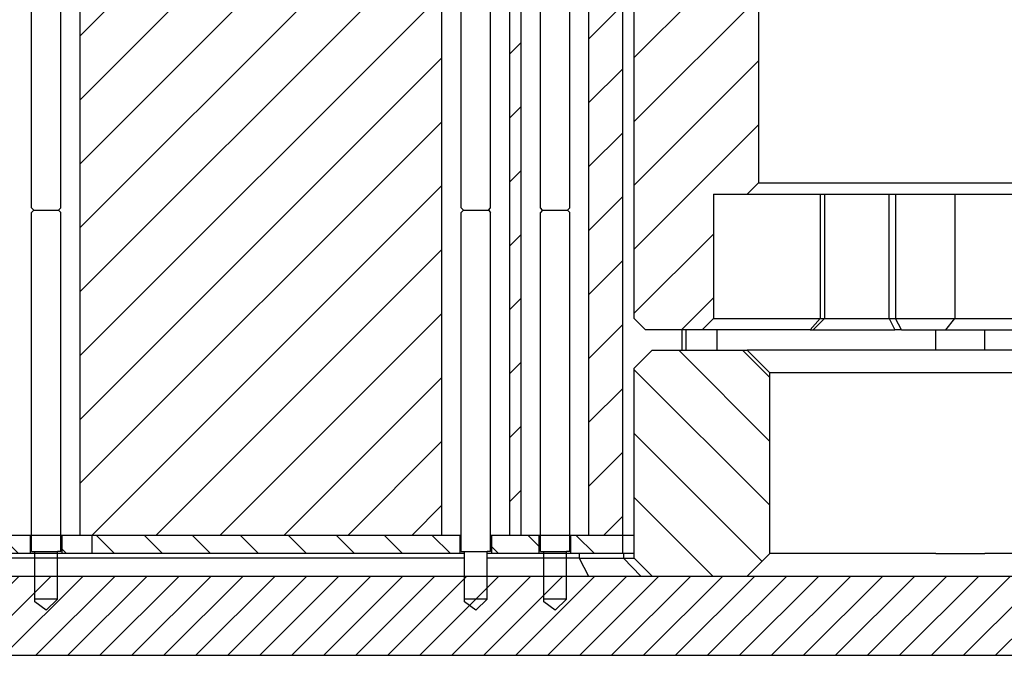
# Model space of a CAD drawing. Extents: x -1763 to 4575, y -3429 to 1051.
# Tile 24 of 193: x -61 to -18, y -2517 to -2489. Entities that reach past the tile are written whole.
import ezdxf

# ---------------------------------------------------------------- set-up
doc = ezdxf.new("R2010")
doc.units = 0
doc.linetypes.add('DASHED', pattern=[15, 7, -8])
doc.layers.get('0').update_dxf_attribs({"linetype": 'CONTINUOUS'})
doc.layers.add('1', color=7, linetype='CONTINUOUS')
pattern_1 = [(45, (0, 400), (-1.4142136, 1.4142136), [])]
pattern_2 = [(315, (0, 400), (1.0606602, 1.0606602), [])]

# ---------------------------------------------------------------- blocks, each defined once
blk = doc.blocks.new('Z-STACK', base_point=(-660.966, -2613.082))
at = {"linetype": 'CONTINUOUS'}
h = blk.add_hatch(dxfattribs=at)
h.set_pattern_fill('USER', color=1, scale=2, angle=45, pattern_type=0)
h.set_pattern_definition(pattern_1)
h.paths.add_polyline_path([(-31.603, -2469.868), (-31.762, -2469.868), (-31.801, -2469.868), (-31.988, -2469.868), (-33.188, -2469.868), (-34.353, -2469.868), (-34.603, -2469.868), (-34.603, -2511.968), (-36.103, -2511.968), (-36.103, -2466.068), (-33.103, -2466.068), (-32.603, -2466.068), (-32.603, -2464.068), (-31.774, -2464.068), (-31.603, -2464.068)])
h = blk.add_hatch(dxfattribs=at)
h.set_pattern_fill('USER', color=1, scale=2, angle=45, pattern_type=0)
h.set_pattern_definition(pattern_1)
h.paths.add_polyline_path([(-39.103, -2511.968), (-39.603, -2511.968), (-39.603, -2466.068), (-39.103, -2466.068)])
h = blk.add_hatch(dxfattribs=at)
h.set_pattern_fill('USER', color=113, scale=2, angle=45, pattern_type=0)
h.set_pattern_definition(pattern_1)
h.paths.add_polyline_path([(-33.603, -2502.868), (-31.103, -2502.868), (-30.603, -2502.368), (-30.603, -2496.868), (-29.103, -2496.868), (-28.603, -2496.368), (-28.603, -2473.868), (-31.603, -2470.868), (-31.762, -2470.868), (-31.801, -2470.868), (-33.803, -2470.868), (-34.103, -2471.168), (-34.103, -2502.368)])
h = blk.add_hatch(dxfattribs=at)
h.set_pattern_fill('USER', color=40, scale=2, angle=315, pattern_type=0)
h.set_pattern_definition([(315, (0, 400), (1.4142136, 1.4142136), [])])
h.paths.add_polyline_path([(-30.764, -2513.768), (-33.303, -2513.768), (-34.103, -2512.968), (-34.103, -2504.568), (-33.303, -2503.768), (-29.103, -2503.768), (-28.103, -2504.768), (-28.103, -2512.768), (-29.103, -2513.768), (-30.501, -2513.768)])
h = blk.add_hatch(dxfattribs=at)
h.set_pattern_fill('USER', color=5, scale=1.5, angle=315, pattern_type=0)
h.set_pattern_definition(pattern_2)
h.paths.add_polyline_path([(-62.903, -2511.968), (-62.103, -2511.968), (-62.103, -2511.968), (-61.603, -2511.968), (-60.803, -2511.968), (-60.803, -2512.768), (-62.903, -2512.768), (-62.903, -2512.768), (-62.903, -2511.968)])
h = blk.add_hatch(dxfattribs=at)
h.set_pattern_fill('USER', color=5, scale=1.5, angle=315, pattern_type=0)
h.set_pattern_definition(pattern_2)
h.paths.add_polyline_path([(-58.603, -2511.968), (-58.089, -2511.968), (-58.089, -2512.768), (-59.403, -2512.768), (-59.403, -2512.768), (-59.403, -2511.968), (-59.403, -2511.968), (-58.603, -2511.968)])
h = blk.add_hatch(dxfattribs=at)
h.set_pattern_fill('USER', color=5, scale=1.5, angle=315, pattern_type=0)
h.set_pattern_definition(pattern_2)
h.paths.add_polyline_path([(-45.456, -2511.968), (-44.143, -2511.968), (-43.593, -2511.968), (-42.603, -2511.968), (-41.803, -2511.968), (-41.803, -2512.768), (-53.22, -2512.768), (-58.089, -2512.768), (-58.089, -2511.968), (-56.867, -2511.968), (-56.456, -2511.968), (-55.319, -2511.968), (-53.456, -2511.968), (-52.956, -2511.968), (-51.73, -2511.968), (-50.093, -2511.968), (-49.463, -2511.968), (-48.956, -2511.968), (-47.722, -2511.968), (-47.093, -2511.968), (-46.593, -2511.968), (-46.044, -2511.968)])
h = blk.add_hatch(dxfattribs=at)
h.set_pattern_fill('USER', color=5, scale=1.5, angle=315, pattern_type=0)
h.set_pattern_definition(pattern_2)
h.paths.add_polyline_path([(-38.303, -2511.968), (-38.303, -2512.768), (-40.403, -2512.768), (-40.403, -2511.968), (-39.603, -2511.968), (-39.103, -2511.968)])
h = blk.add_hatch(dxfattribs=at)
h.set_pattern_fill('USER', color=5, scale=1.5, angle=315, pattern_type=0)
h.set_pattern_definition(pattern_2)
h.paths.add_polyline_path([(-34.603, -2511.968), (-34.603, -2512.768), (-35.569, -2512.768), (-35.688, -2512.768), (-35.789, -2512.768), (-35.832, -2512.768), (-36.19, -2512.768), (-36.489, -2512.768), (-36.903, -2512.768), (-36.903, -2511.968), (-36.103, -2511.968)])
at = {"layer": '1', "linetype": 'CONTINUOUS'}
h = blk.add_hatch(dxfattribs=at)
h.set_pattern_fill('USER', color=1, scale=2, angle=45, pattern_type=0)
h.set_pattern_definition(pattern_1)
h.paths.add_polyline_path([(-53.456, -2466.068), (-52.956, -2466.068), (-52.193, -2466.068), (-51.73, -2466.068), (-50.093, -2466.068), (-49.463, -2466.068), (-49.445, -2466.068), (-49.187, -2466.068), (-48.956, -2466.068), (-47.722, -2466.068), (-47.093, -2466.068), (-46.593, -2466.068), (-46.044, -2466.068), (-45.76, -2466.068), (-45.456, -2466.068), (-44.65, -2466.068), (-44.143, -2466.068), (-43.593, -2466.068), (-42.603, -2466.068), (-42.603, -2511.968), (-43.593, -2511.968), (-44.143, -2511.968), (-45.456, -2511.968), (-46.044, -2511.968), (-46.593, -2511.968), (-47.093, -2511.968), (-47.722, -2511.968), (-48.956, -2511.968), (-49.463, -2511.968), (-50.093, -2511.968), (-51.73, -2511.968), (-52.956, -2511.968), (-53.456, -2511.968), (-55.319, -2511.968), (-56.456, -2511.968), (-56.867, -2511.968), (-58.603, -2511.968), (-58.603, -2511.968), (-58.603, -2466.068), (-58.603, -2466.068), (-56.867, -2466.068), (-56.456, -2466.068), (-55.319, -2466.068)])
h = blk.add_hatch(dxfattribs=at)
h.set_pattern_fill('USER', color=4, angle=45, pattern_type=0)
h.set_pattern_definition([(45, (0, 400), (-0.70710678, 0.70710678), [])])
h.paths.add_polyline_path([(-76.536, -2513.768), (-69.079, -2513.768), (-68.419, -2513.768), (-52.577, -2513.768), (-51.032, -2513.768), (-50.48, -2513.768), (-50.477, -2513.768), (-48.673, -2513.768), (-47.673, -2513.768), (-47.512, -2513.768), (-47.512, -2513.768), (-47.477, -2513.768), (-47.044, -2513.768), (-47.044, -2513.768), (-41.603, -2513.768), (-40.603, -2513.768), (-36.124, -2513.768), (-33.817, -2513.768), (-33.303, -2513.768), (-30.764, -2513.768), (-30.501, -2513.768), (-29.103, -2513.768), (-12.744, -2513.768), (-5.954, -2513.768), (2.548, -2513.768), (3.347, -2513.768), (6.397, -2513.768), (6.397, -2517.268), (-58.089, -2517.268), (-99.203, -2517.268), (-99.203, -2513.768), (-88.403, -2513.768)])
at = {"color": 7, "linetype": 'CONTINUOUS'}
for p, q in [((-58.603, -2511.968), (-58.603, -2466.068)), ((-42.603, -2511.968), (-42.603, -2466.068)), ((-39.603, -2511.968), (-39.603, -2466.068)), ((-39.103, -2511.968), (-39.103, -2466.068)), ((-36.103, -2511.968), (-36.103, -2466.068)), ((-34.603, -2511.968), (-34.603, -2469.868)), ((-31.988, -2503.768), (-31.988, -2502.868)), ((-31.801, -2503.768), (-31.801, -2502.868)), ((-30.442, -2503.768), (-30.442, -2502.868)), ((-20.771, -2503.768), (-20.771, -2502.868)), ((-18.6, -2503.768), (-18.6, -2502.868)), ((-34.103, -2511.968), (-34.603, -2511.968))]:
    blk.add_line(p, q, dxfattribs=at)
at = {"color": 113, "linetype": 'CONTINUOUS'}
for p, q in [((-34.103, -2502.368), (-34.103, -2471.168)), ((-28.603, -2473.868), (-28.603, -2496.368)), ((-28.603, -2496.368), (-29.103, -2496.868)), ((-28.603, -2496.368), (71.397, -2496.368)), ((-30.603, -2496.868), (-30.603, -2502.368)), ((-30.603, -2496.868), (-29.103, -2496.868)), ((-29.103, -2496.868), (-25.876, -2496.868)), ((-25.876, -2496.868), (-25.876, -2502.368)), ((-25.876, -2496.868), (-25.694, -2496.868)), ((-25.694, -2496.868), (-25.694, -2502.368)), ((-25.694, -2496.868), (-22.83, -2496.868)), ((-22.83, -2496.868), (-22.544, -2496.868)), ((-22.83, -2502.368), (-22.83, -2496.868)), ((-22.544, -2496.868), (-19.924, -2496.868)), ((-22.544, -2496.868), (-22.544, -2502.368)), ((-19.924, -2496.868), (-19.924, -2502.368)), ((-19.924, -2496.868), (3.288, -2496.868)), ((-33.603, -2502.868), (-34.103, -2502.368)), ((-30.603, -2502.368), (-31.103, -2502.868)), ((-30.603, -2502.368), (-25.876, -2502.368)), ((-25.876, -2502.368), (-26.33, -2502.868)), ((-26.194, -2502.868), (-25.694, -2502.368)), ((-25.876, -2502.368), (-25.694, -2502.368)), ((-25.694, -2502.368), (-22.83, -2502.368)), ((-22.83, -2502.368), (-22.573, -2502.868)), ((-22.83, -2502.368), (-22.544, -2502.368)), ((-22.286, -2502.868), (-22.544, -2502.368)), ((-22.544, -2502.368), (-19.924, -2502.368)), ((-20.322, -2502.868), (-19.924, -2502.368)), ((-19.924, -2502.368), (3.288, -2502.368)), ((-31.103, -2502.868), (-33.603, -2502.868)), ((-26.33, -2502.868), (-31.103, -2502.868)), ((-26.33, -2502.868), (-26.194, -2502.868)), ((-26.194, -2502.868), (-22.573, -2502.868)), ((-22.286, -2502.868), (-22.573, -2502.868)), ((-22.286, -2502.868), (-20.322, -2502.868)), ((-20.322, -2502.868), (3.114, -2502.868))]:
    blk.add_line(p, q, dxfattribs=at)
at = {"color": 2, "linetype": 'CONTINUOUS'}
for p, q in [((-60.753, -2497.468), (-60.753, -2479.168)), ((-59.453, -2497.468), (-59.453, -2479.168)), ((-41.753, -2497.468), (-41.753, -2479.168)), ((-40.453, -2497.468), (-40.453, -2479.168)), ((-38.253, -2497.468), (-38.253, -2479.168)), ((-36.953, -2497.468), (-36.953, -2479.168)), ((-60.653, -2497.568), (-60.753, -2497.468)), ((-60.653, -2497.568), (-60.753, -2497.668)), ((-59.553, -2497.568), (-59.453, -2497.468)), ((-59.553, -2497.568), (-59.453, -2497.668)), ((-41.653, -2497.568), (-41.753, -2497.468)), ((-41.653, -2497.568), (-41.753, -2497.668)), ((-40.553, -2497.568), (-40.453, -2497.468)), ((-40.553, -2497.568), (-40.453, -2497.668)), ((-38.153, -2497.568), (-38.253, -2497.468)), ((-38.153, -2497.568), (-38.253, -2497.668)), ((-37.053, -2497.568), (-36.953, -2497.468)), ((-37.053, -2497.568), (-36.953, -2497.668)), ((-60.753, -2512.668), (-60.753, -2497.668)), ((-59.453, -2512.668), (-59.453, -2497.668)), ((-41.753, -2512.668), (-41.753, -2497.668)), ((-40.453, -2512.668), (-40.453, -2497.668)), ((-38.253, -2512.668), (-38.253, -2497.668)), ((-36.953, -2512.668), (-36.953, -2497.668)), ((-60.753, -2512.668), (-60.603, -2512.668)), ((-60.603, -2513.768), (-60.603, -2512.668)), ((-59.453, -2512.668), (-59.603, -2512.668)), ((-59.603, -2513.768), (-59.603, -2512.668)), ((-41.753, -2512.668), (-41.603, -2512.668)), ((-41.603, -2513.768), (-41.603, -2512.668)), ((-40.603, -2513.768), (-40.603, -2512.668)), ((-40.453, -2512.668), (-40.603, -2512.668)), ((-38.253, -2512.668), (-38.103, -2512.668)), ((-38.103, -2513.768), (-38.103, -2512.668)), ((-36.953, -2512.668), (-37.103, -2512.668)), ((-37.103, -2513.768), (-37.103, -2512.668)), ((-60.603, -2514.788), (-60.603, -2513.768)), ((-59.603, -2514.788), (-59.603, -2513.768)), ((-41.603, -2514.788), (-41.603, -2513.768)), ((-40.603, -2514.788), (-40.603, -2513.768)), ((-38.103, -2514.788), (-38.103, -2513.768)), ((-37.103, -2514.788), (-37.103, -2513.768)), ((-60.603, -2514.909), (-60.603, -2514.788)), ((-60.103, -2515.268), (-60.603, -2514.909)), ((-59.603, -2514.788), (-60.103, -2515.268)), ((-41.603, -2514.909), (-41.603, -2514.788)), ((-41.103, -2515.268), (-41.603, -2514.909)), ((-40.603, -2514.788), (-41.103, -2515.268)), ((-38.103, -2514.909), (-38.103, -2514.788)), ((-37.603, -2515.268), (-38.103, -2514.909)), ((-37.103, -2514.788), (-37.603, -2515.268))]:
    blk.add_line(p, q, dxfattribs=at)
at = {"color": 40, "linetype": 'CONTINUOUS'}
for p, q in [((-33.303, -2503.768), (-34.103, -2504.568)), ((-33.303, -2503.768), (-29.103, -2503.768)), ((-28.103, -2504.768), (-29.103, -2503.768)), ((-0.042, -2503.768), (-29.103, -2503.768)), ((-34.103, -2512.968), (-34.103, -2504.568)), ((46.891, -2504.768), (-28.103, -2504.768)), ((-28.103, -2512.768), (-28.103, -2504.768)), ((-36.536, -2512.768), (-36.536, -2512.968)), ((-34.577, -2512.768), (-34.577, -2512.968)), ((-28.103, -2512.768), (-29.103, -2513.768)), ((-27.206, -2512.768), (-28.103, -2512.768)), ((-26.515, -2512.768), (-27.206, -2512.768)), ((-26.3, -2512.768), (-26.515, -2512.768)), ((-26.082, -2512.768), (-26.3, -2512.768)), ((-25.884, -2512.768), (-26.082, -2512.768)), ((-25.682, -2512.768), (-25.884, -2512.768)), ((-25.105, -2512.768), (-25.682, -2512.768)), ((-23.948, -2512.768), (-25.105, -2512.768)), ((-22.105, -2512.768), (-23.948, -2512.768)), ((-20.771, -2512.768), (-22.105, -2512.768)), ((-20.771, -2512.768), (-18.6, -2512.768)), ((-12.328, -2512.768), (-18.6, -2512.768)), ((-41.603, -2512.968), (-69.492, -2512.968)), ((-36.536, -2512.968), (-40.603, -2512.968)), ((-36.536, -2512.968), (-34.577, -2512.968)), ((-36.536, -2512.968), (-36.124, -2513.768)), ((-34.577, -2512.968), (-34.103, -2512.968)), ((-34.577, -2512.968), (-33.817, -2513.768)), ((-33.303, -2513.768), (-34.103, -2512.968)), ((-33.303, -2513.768), (-30.764, -2513.768)), ((-30.764, -2513.768), (-30.501, -2513.768)), ((-30.501, -2513.768), (-29.103, -2513.768))]:
    blk.add_line(p, q, dxfattribs=at)
at = {"color": 7, "linetype": 'DASHED'}
for p, q in [((-60.803, -2511.968), (-61.603, -2511.968)), ((-60.803, -2511.968), (-61.603, -2511.968)), ((-60.803, -2511.968), (-61.603, -2511.968)), ((-60.466, -2511.968), (-60.803, -2511.968)), ((-60.466, -2511.968), (-60.803, -2511.968)), ((-60.466, -2511.968), (-60.803, -2511.968)), ((-59.403, -2511.968), (-60.466, -2511.968)), ((-59.403, -2511.968), (-60.466, -2511.968)), ((-59.403, -2511.968), (-60.466, -2511.968)), ((-58.603, -2511.968), (-59.403, -2511.968)), ((-59.403, -2511.968), (-59.403, -2511.968)), ((-58.603, -2511.968), (-59.403, -2511.968)), ((-59.403, -2511.968), (-59.403, -2511.968)), ((-58.603, -2511.968), (-59.403, -2511.968)), ((-59.403, -2511.968), (-59.403, -2511.968)), ((-58.603, -2511.968), (-58.603, -2511.968)), ((-58.089, -2511.968), (-58.603, -2511.968)), ((-58.603, -2511.968), (-58.603, -2511.968)), ((-58.089, -2511.968), (-58.603, -2511.968)), ((-58.603, -2511.968), (-58.603, -2511.968)), ((-56.867, -2511.968), (-58.603, -2511.968)), ((-56.867, -2511.968), (-58.089, -2511.968)), ((-56.867, -2511.968), (-58.089, -2511.968)), ((-56.456, -2511.968), (-56.867, -2511.968)), ((-56.456, -2511.968), (-56.867, -2511.968)), ((-56.456, -2511.968), (-56.867, -2511.968)), ((-55.319, -2511.968), (-56.456, -2511.968)), ((-55.319, -2511.968), (-56.456, -2511.968)), ((-55.319, -2511.968), (-56.456, -2511.968)), ((-53.456, -2511.968), (-55.319, -2511.968)), ((-53.456, -2511.968), (-55.319, -2511.968)), ((-53.456, -2511.968), (-55.319, -2511.968)), ((-52.956, -2511.968), (-53.456, -2511.968)), ((-52.956, -2511.968), (-53.456, -2511.968)), ((-52.956, -2511.968), (-53.456, -2511.968)), ((-51.73, -2511.968), (-52.956, -2511.968)), ((-51.73, -2511.968), (-52.956, -2511.968)), ((-51.73, -2511.968), (-52.956, -2511.968)), ((-50.093, -2511.968), (-51.73, -2511.968)), ((-50.093, -2511.968), (-51.73, -2511.968)), ((-50.093, -2511.968), (-51.73, -2511.968)), ((-49.463, -2511.968), (-50.093, -2511.968)), ((-49.463, -2511.968), (-50.093, -2511.968)), ((-49.463, -2511.968), (-50.093, -2511.968)), ((-48.956, -2511.968), (-49.463, -2511.968)), ((-48.956, -2511.968), (-49.463, -2511.968)), ((-48.956, -2511.968), (-49.463, -2511.968)), ((-47.722, -2511.968), (-48.956, -2511.968)), ((-47.722, -2511.968), (-48.956, -2511.968)), ((-47.722, -2511.968), (-48.956, -2511.968)), ((-47.093, -2511.968), (-47.722, -2511.968)), ((-47.093, -2511.968), (-47.722, -2511.968)), ((-47.093, -2511.968), (-47.722, -2511.968)), ((-46.593, -2511.968), (-47.093, -2511.968)), ((-46.593, -2511.968), (-47.093, -2511.968)), ((-46.593, -2511.968), (-47.093, -2511.968)), ((-46.044, -2511.968), (-46.593, -2511.968)), ((-46.044, -2511.968), (-46.593, -2511.968)), ((-46.044, -2511.968), (-46.593, -2511.968)), ((-45.456, -2511.968), (-46.044, -2511.968)), ((-45.456, -2511.968), (-46.044, -2511.968)), ((-45.456, -2511.968), (-46.044, -2511.968)), ((-44.143, -2511.968), (-45.456, -2511.968)), ((-44.143, -2511.968), (-45.456, -2511.968)), ((-44.143, -2511.968), (-45.456, -2511.968)), ((-43.593, -2511.968), (-44.143, -2511.968)), ((-43.593, -2511.968), (-44.143, -2511.968)), ((-43.593, -2511.968), (-44.143, -2511.968)), ((-42.603, -2511.968), (-43.593, -2511.968)), ((-42.603, -2511.968), (-43.593, -2511.968)), ((-42.603, -2511.968), (-43.593, -2511.968)), ((-41.803, -2511.968), (-42.603, -2511.968)), ((-41.803, -2511.968), (-42.603, -2511.968)), ((-41.803, -2511.968), (-42.603, -2511.968)), ((-41.753, -2511.968), (-41.803, -2511.968)), ((-41.753, -2511.968), (-41.803, -2511.968)), ((-41.753, -2511.968), (-41.803, -2511.968)), ((-40.403, -2511.968), (-40.453, -2511.968)), ((-40.403, -2511.968), (-40.453, -2511.968)), ((-40.403, -2511.968), (-40.453, -2511.968)), ((-39.603, -2511.968), (-40.403, -2511.968)), ((-39.603, -2511.968), (-40.403, -2511.968)), ((-39.603, -2511.968), (-40.403, -2511.968)), ((-39.103, -2511.968), (-39.603, -2511.968)), ((-39.103, -2511.968), (-39.603, -2511.968)), ((-39.103, -2511.968), (-39.603, -2511.968)), ((-38.303, -2511.968), (-39.103, -2511.968)), ((-38.303, -2511.968), (-39.103, -2511.968)), ((-38.303, -2511.968), (-39.103, -2511.968)), ((-37.966, -2511.968), (-38.303, -2511.968)), ((-37.966, -2511.968), (-38.303, -2511.968)), ((-37.966, -2511.968), (-38.303, -2511.968)), ((-36.903, -2511.968), (-37.966, -2511.968)), ((-36.903, -2511.968), (-37.966, -2511.968)), ((-36.903, -2511.968), (-37.966, -2511.968)), ((-36.103, -2511.968), (-36.903, -2511.968)), ((-36.103, -2511.968), (-36.903, -2511.968)), ((-36.103, -2511.968), (-36.903, -2511.968)), ((-34.603, -2511.968), (-36.103, -2511.968)), ((-34.603, -2511.968), (-36.103, -2511.968)), ((-34.603, -2511.968), (-36.103, -2511.968)), ((-34.103, -2511.968), (-34.603, -2511.968)), ((-34.103, -2511.968), (-34.603, -2511.968)), ((-60.803, -2512.768), (-62.903, -2512.768)), ((-59.403, -2512.768), (-60.803, -2512.768)), ((-58.089, -2512.768), (-59.403, -2512.768)), ((-59.403, -2512.768), (-59.403, -2512.768)), ((-53.22, -2512.768), (-58.089, -2512.768)), ((-41.803, -2512.768), (-53.22, -2512.768)), ((-41.603, -2512.768), (-41.803, -2512.768)), ((-41.753, -2512.668), (-41.603, -2512.668)), ((-40.403, -2512.768), (-40.603, -2512.768)), ((-38.303, -2512.768), (-40.403, -2512.768)), ((-38.239, -2512.768), (-38.303, -2512.768)), ((-36.903, -2512.768), (-38.239, -2512.768)), ((-36.903, -2512.768), (-38.239, -2512.768)), ((-36.489, -2512.768), (-36.903, -2512.768)), ((-36.489, -2512.768), (-36.903, -2512.768)), ((-36.19, -2512.768), (-36.489, -2512.768)), ((-36.19, -2512.768), (-36.489, -2512.768)), ((-35.832, -2512.768), (-36.19, -2512.768)), ((-35.832, -2512.768), (-36.19, -2512.768)), ((-35.789, -2512.768), (-35.832, -2512.768)), ((-35.789, -2512.768), (-35.832, -2512.768)), ((-35.688, -2512.768), (-35.789, -2512.768)), ((-35.688, -2512.768), (-35.789, -2512.768)), ((-35.569, -2512.768), (-35.688, -2512.768)), ((-35.569, -2512.768), (-35.688, -2512.768)), ((-34.603, -2512.768), (-35.569, -2512.768)), ((-34.603, -2512.768), (-35.569, -2512.768)), ((-34.103, -2512.768), (-34.603, -2512.768)), ((-34.103, -2512.768), (-34.603, -2512.768)), ((-27.206, -2512.768), (-28.103, -2512.768)), ((-27.206, -2512.768), (-28.103, -2512.768)), ((-26.515, -2512.768), (-27.206, -2512.768)), ((-26.515, -2512.768), (-27.206, -2512.768)), ((-26.3, -2512.768), (-26.515, -2512.768)), ((-26.3, -2512.768), (-26.515, -2512.768)), ((-26.082, -2512.768), (-26.3, -2512.768)), ((-26.082, -2512.768), (-26.3, -2512.768)), ((-25.884, -2512.768), (-26.082, -2512.768)), ((-25.884, -2512.768), (-26.082, -2512.768)), ((-25.682, -2512.768), (-25.884, -2512.768)), ((-25.682, -2512.768), (-25.884, -2512.768)), ((-25.105, -2512.768), (-25.682, -2512.768)), ((-25.105, -2512.768), (-25.682, -2512.768)), ((-23.948, -2512.768), (-25.105, -2512.768)), ((-23.948, -2512.768), (-25.105, -2512.768)), ((-22.105, -2512.768), (-23.948, -2512.768)), ((-20.771, -2512.768), (-22.105, -2512.768)), ((-20.771, -2512.768), (-18.6, -2512.768)), ((-12.328, -2512.768), (-18.6, -2512.768))]:
    blk.add_line(p, q, dxfattribs=at)
at = {"color": 5, "linetype": 'CONTINUOUS'}
for p, q in [((-60.803, -2511.968), (-61.603, -2511.968)), ((-60.466, -2511.968), (-60.803, -2511.968)), ((-60.803, -2512.768), (-60.803, -2511.968)), ((-59.403, -2511.968), (-60.466, -2511.968)), ((-58.603, -2511.968), (-59.403, -2511.968)), ((-59.403, -2511.968), (-59.403, -2511.968)), ((-59.403, -2512.768), (-59.403, -2511.968)), ((-58.603, -2511.968), (-58.603, -2511.968)), ((-58.089, -2511.968), (-58.603, -2511.968)), ((-56.867, -2511.968), (-58.089, -2511.968)), ((-58.089, -2511.968), (-58.089, -2512.768)), ((-56.456, -2511.968), (-56.867, -2511.968)), ((-55.319, -2511.968), (-56.456, -2511.968)), ((-53.456, -2511.968), (-55.319, -2511.968)), ((-52.956, -2511.968), (-53.456, -2511.968)), ((-51.73, -2511.968), (-52.956, -2511.968)), ((-50.093, -2511.968), (-51.73, -2511.968)), ((-49.463, -2511.968), (-50.093, -2511.968)), ((-48.956, -2511.968), (-49.463, -2511.968)), ((-47.722, -2511.968), (-48.956, -2511.968)), ((-47.093, -2511.968), (-47.722, -2511.968)), ((-46.593, -2511.968), (-47.093, -2511.968)), ((-46.044, -2511.968), (-46.593, -2511.968)), ((-45.456, -2511.968), (-46.044, -2511.968)), ((-44.143, -2511.968), (-45.456, -2511.968)), ((-43.593, -2511.968), (-44.143, -2511.968)), ((-42.603, -2511.968), (-43.593, -2511.968)), ((-41.803, -2511.968), (-42.603, -2511.968)), ((-41.753, -2511.968), (-41.803, -2511.968)), ((-41.803, -2512.768), (-41.803, -2511.968)), ((-40.403, -2511.968), (-40.453, -2511.968)), ((-39.603, -2511.968), (-40.403, -2511.968)), ((-40.403, -2512.768), (-40.403, -2511.968)), ((-39.103, -2511.968), (-39.603, -2511.968)), ((-38.303, -2511.968), (-39.103, -2511.968)), ((-37.966, -2511.968), (-38.303, -2511.968)), ((-38.303, -2512.768), (-38.303, -2511.968)), ((-36.903, -2511.968), (-37.966, -2511.968)), ((-36.103, -2511.968), (-36.903, -2511.968)), ((-36.903, -2512.768), (-36.903, -2511.968)), ((-34.603, -2511.968), (-36.103, -2511.968)), ((-34.603, -2512.768), (-34.603, -2511.968)), ((-60.803, -2512.768), (-62.903, -2512.768)), ((-59.403, -2512.768), (-60.803, -2512.768)), ((-58.089, -2512.768), (-59.403, -2512.768)), ((-59.403, -2512.768), (-59.403, -2512.768)), ((-53.22, -2512.768), (-58.089, -2512.768)), ((-41.803, -2512.768), (-53.22, -2512.768)), ((-41.603, -2512.768), (-41.803, -2512.768)), ((-40.403, -2512.768), (-40.603, -2512.768)), ((-38.303, -2512.768), (-40.403, -2512.768)), ((-38.239, -2512.768), (-38.303, -2512.768)), ((-36.903, -2512.768), (-38.239, -2512.768)), ((-36.489, -2512.768), (-36.903, -2512.768)), ((-36.19, -2512.768), (-36.489, -2512.768)), ((-35.832, -2512.768), (-36.19, -2512.768)), ((-35.789, -2512.768), (-35.832, -2512.768)), ((-35.688, -2512.768), (-35.789, -2512.768)), ((-35.569, -2512.768), (-35.688, -2512.768)), ((-34.603, -2512.768), (-35.569, -2512.768)), ((-34.103, -2512.768), (-34.603, -2512.768))]:
    blk.add_line(p, q, dxfattribs=at)
at = {"color": 5, "linetype": 'DASHED'}
blk.add_line((-34.103, -2511.968), (-34.603, -2511.968), dxfattribs=at)
at = {"color": 4, "linetype": 'CONTINUOUS'}
for p, q in [((-68.419, -2513.768), (-52.577, -2513.768)), ((-52.577, -2513.768), (-51.032, -2513.768)), ((-51.032, -2513.768), (-50.48, -2513.768)), ((-50.48, -2513.768), (-50.477, -2513.768)), ((-50.477, -2513.768), (-48.673, -2513.768)), ((-48.673, -2513.768), (-47.673, -2513.768)), ((-47.673, -2513.768), (-47.512, -2513.768)), ((-47.512, -2513.768), (-47.477, -2513.768)), ((-47.512, -2513.768), (-47.512, -2513.768)), ((-47.477, -2513.768), (-47.044, -2513.768)), ((-47.044, -2513.768), (-47.044, -2513.768)), ((-47.044, -2513.768), (-41.603, -2513.768)), ((-41.603, -2513.768), (-40.603, -2513.768)), ((-40.603, -2513.768), (-36.124, -2513.768)), ((-36.124, -2513.768), (-33.817, -2513.768)), ((-33.817, -2513.768), (-33.303, -2513.768)), ((-29.103, -2513.768), (-12.744, -2513.768)), ((-99.203, -2517.268), (-58.089, -2517.268)), ((-58.089, -2517.268), (6.397, -2517.268))]:
    blk.add_line(p, q, dxfattribs=at)
at = {"color": 40, "linetype": 'DASHED'}
for p, q in [((-68.419, -2513.768), (-58.089, -2513.768)), ((-58.089, -2513.768), (-52.577, -2513.768)), ((-52.577, -2513.768), (-51.032, -2513.768)), ((-51.032, -2513.768), (-50.48, -2513.768)), ((-50.48, -2513.768), (-50.477, -2513.768)), ((-50.477, -2513.768), (-48.673, -2513.768)), ((-48.673, -2513.768), (-47.673, -2513.768)), ((-47.673, -2513.768), (-47.512, -2513.768)), ((-47.512, -2513.768), (-47.477, -2513.768)), ((-47.512, -2513.768), (-47.512, -2513.768)), ((-47.477, -2513.768), (-47.044, -2513.768)), ((-47.044, -2513.768), (-47.044, -2513.768)), ((-47.044, -2513.768), (-41.603, -2513.768)), ((-41.603, -2513.768), (-40.603, -2513.768)), ((-40.603, -2513.768), (-36.124, -2513.768)), ((-36.124, -2513.768), (-33.817, -2513.768)), ((-33.817, -2513.768), (-33.303, -2513.768)), ((-29.103, -2513.768), (-12.744, -2513.768))]:
    blk.add_line(p, q, dxfattribs=at)
at = {"color": 4, "linetype": 'DASHED'}
for p, q in [((-33.303, -2513.768), (-30.764, -2513.768)), ((-30.764, -2513.768), (-30.501, -2513.768)), ((-30.501, -2513.768), (-29.103, -2513.768))]:
    blk.add_line(p, q, dxfattribs=at)
at = {"layer": '1', "color": 2, "linetype": 'CONTINUOUS'}
for p, q in [((-60.653, -2497.568), (-59.553, -2497.568)), ((-41.653, -2497.568), (-40.553, -2497.568)), ((-38.153, -2497.568), (-37.053, -2497.568)), ((-60.603, -2512.668), (-59.603, -2512.668)), ((-41.603, -2512.668), (-40.603, -2512.668)), ((-38.103, -2512.668), (-37.103, -2512.668)), ((-59.603, -2514.788), (-60.603, -2514.788)), ((-40.603, -2514.788), (-41.603, -2514.788)), ((-37.103, -2514.788), (-38.103, -2514.788))]:
    blk.add_line(p, q, dxfattribs=at)

msp = doc.modelspace()

# ---------------------------------------------------------------- block references
at = {"layer": '1'}
msp.add_blockref('Z-STACK', (-660.966, -2613.082), dxfattribs=at)

doc.saveas('drawing.dxf')
